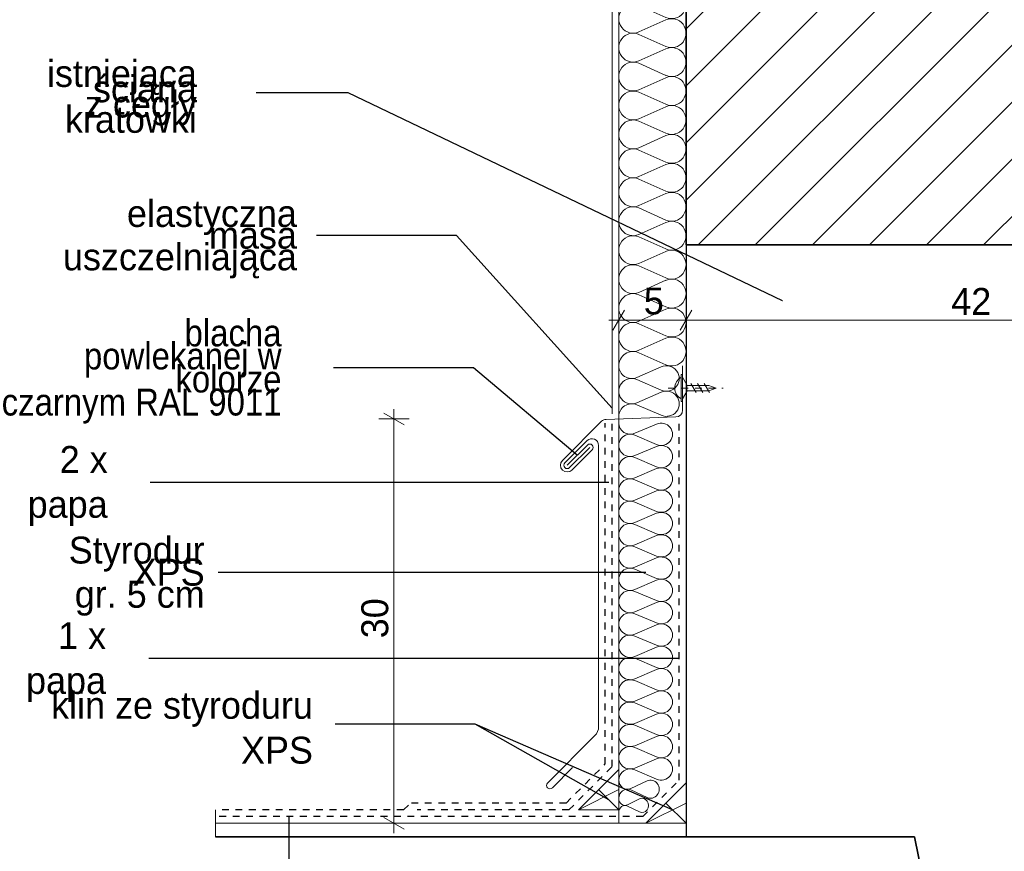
# Model space of a CAD drawing. Extents: x -109972 to -86652, y 98618 to 122888.
# Tile 40 of 74: x -93357 to -92625, y 106397 to 107016. Entities that reach past the tile are written whole.
import ezdxf

# ---------------------------------------------------------------- set-up
doc = ezdxf.new("R2010")
doc.units = 0
doc.header["$MEASUREMENT"] = 0
doc.linetypes.add('Hidden Line', pattern=[10, 5, -5])
doc.linetypes.add('Przerywana', pattern=[40, 20, -20])
for name, color, linetype, lineweight in [('A-Opisy_Nr_Pióra__21', 7, 'Continuous', 13), ('Arch konstrukcja dachu_Nr_Pióra__21', 7, 'Continuous', 13), ('Arch ocieplenie_Nr_Pióra__46', 5, 'Continuous', 13), ('Arch wykończenie_Nr_Pióra__46', 5, 'Continuous', 13), ('Arch wymiary_Nr_Pióra__21', 7, 'Continuous', 13), ('Arch ściany nośne_Nr_Pióra__21', 7, 'Continuous', 13), ('Arch ściany nośne_Nr_Pióra__27', 7, 'Continuous', 35), ('INWENT.ŚCIANY_Nr_Pióra__1', 7, 'Continuous', 25), ('INWENT.ŚCIANY_Nr_Pióra__21', 7, 'Continuous', 13), ('INWENT.ŚCIANY_Nr_Pióra__27', 7, 'Continuous', 35)]:
    doc.layers.add(name, color=color, linetype=linetype, lineweight=lineweight)
doc.layers.add('Arch ocieplenie', color=7, linetype='Continuous')
doc.layers.add('Arch wymiary', color=7, linetype='Continuous')
doc.layers.add('Arch ocieplenie_Nr_Pióra__25', color=7, linetype='Continuous', lineweight=15, true_color=0x40a5ff)
doc.layers.add('Arch stropy_Nr_Pióra__3', color=7, linetype='Continuous', lineweight=18, true_color=0xff6600)
doc.styles.add('GENERATED_STYLE_2', font='txt')
doc.styles.add('GENERATED_STYLE_4', font='txt')
doc.dimstyles.new('GENERATED_STYLE__3', dxfattribs={"dimtxt": 20, "dimasz": 11.4, "dimexe": 0.18, "dimexo": 0, "dimgap": 0.09, "dimtad": 1, "dimdec": 0, "dimlfac": 0.1, "dimzin": 0, "dimdsep": 46, "dimtxsty": 'GENERATED_STYLE_2', "dimblk": 'ARROWHEAD_2', "dimblk1": 'ARROWHEAD_2', "dimblk2": 'ARROWHEAD_2', "dimcen": 0.09, "dimclrd": 7, "dimclre": 7, "dimclrt": 7, "dimazin": 0, "dimtfac": 1, "dimtdec": 4, "dimtmove": 0, "dimatfit": 3, "dimfxl": 0, "dimtolj": 1, "dimtzin": 0, "dimarcsym": 0})
doc.dimstyles.new('GENERATED_STYLE__4', dxfattribs={"dimtxt": 20, "dimasz": 11.4, "dimexe": 0.18, "dimexo": 0, "dimgap": 0.09, "dimtad": 1, "dimtih": 1, "dimtoh": 1, "dimdec": 0, "dimlfac": 0.1, "dimzin": 0, "dimdsep": 46, "dimtxsty": 'GENERATED_STYLE_2', "dimblk": 'ARROWHEAD_2', "dimblk1": 'ARROWHEAD_2', "dimblk2": 'ARROWHEAD_2', "dimcen": 0.09, "dimclrd": 7, "dimclre": 7, "dimclrt": 7, "dimazin": 0, "dimtfac": 1, "dimtdec": 4, "dimtmove": 0, "dimatfit": 3, "dimfxl": 0, "dimtolj": 1, "dimtzin": 0, "dimarcsym": 0})
doc.dimstyles.new('GENERATED_STYLE__5', dxfattribs={"dimtxt": 0.18, "dimasz": 27.36, "dimexe": 0.18, "dimexo": 0.0625, "dimgap": 0.09, "dimtad": 0, "dimtih": 1, "dimtoh": 1, "dimdec": 4, "dimzin": 0, "dimdsep": 46, "dimcen": 0.09, "dimadec": 0, "dimazin": 0, "dimtfac": 1, "dimtdec": 4, "dimtmove": 0, "dimatfit": 3, "dimldrblk": 'ARROWHEAD_5', "dimfxl": 0, "dimtolj": 1, "dimtzin": 0, "dimarcsym": 0})
pattern_1 = [(45, (0, 0), (-21.2132034, 21.2132034), [])]

# ---------------------------------------------------------------- blocks, each defined once
blk = doc.blocks.new('Izolacja cieplna 14_2', base_point=(-92911.92, 106758.25))
at = {"layer": 'Arch ocieplenie_Nr_Pióra__25', "linetype": 'Continuous'}
for p, q in [((-92897.02, 107458.39), (-92876.82, 107467.34)), ((-92876.82, 107447.64), (-92897.02, 107456.59)), ((-92897.02, 107436.88), (-92876.82, 107445.83)), ((-92876.82, 107426.12), (-92897.02, 107435.07)), ((-92897.02, 107415.36), (-92876.82, 107424.31)), ((-92876.82, 107404.61), (-92897.02, 107413.56)), ((-92897.02, 107393.85), (-92876.82, 107402.8)), ((-92876.82, 107383.09), (-92897.02, 107392.04)), ((-92897.02, 107372.33), (-92876.82, 107381.28)), ((-92876.82, 107361.57), (-92897.02, 107370.52)), ((-92897.02, 107350.82), (-92876.82, 107359.77)), ((-92876.82, 107340.06), (-92897.02, 107349.01)), ((-92897.02, 107329.3), (-92876.82, 107338.25)), ((-92876.82, 107318.54), (-92897.02, 107327.49)), ((-92897.02, 107307.79), (-92876.82, 107316.74)), ((-92876.82, 107297.03), (-92897.02, 107305.98)), ((-92897.02, 107286.27), (-92876.82, 107295.22)), ((-92876.82, 107275.51), (-92897.02, 107284.46)), ((-92897.02, 107264.76), (-92876.82, 107273.71)), ((-92876.82, 107254), (-92897.02, 107262.95)), ((-92897.02, 107243.24), (-92876.82, 107252.19)), ((-92876.82, 107232.48), (-92897.02, 107241.43)), ((-92897.02, 107221.73), (-92876.82, 107230.68)), ((-92876.82, 107210.97), (-92897.02, 107219.92)), ((-92897.02, 107200.21), (-92876.82, 107209.16)), ((-92876.82, 107189.45), (-92897.02, 107198.4)), ((-92897.02, 107178.7), (-92876.82, 107187.65)), ((-92876.82, 107167.94), (-92897.02, 107176.89)), ((-92897.02, 107157.18), (-92876.82, 107166.13)), ((-92876.82, 107146.42), (-92897.02, 107155.37)), ((-92897.02, 107135.67), (-92876.82, 107144.62)), ((-92876.82, 107124.91), (-92897.02, 107133.86)), ((-92897.02, 107114.15), (-92876.82, 107123.1)), ((-92876.82, 107103.39), (-92897.02, 107112.34)), ((-92897.02, 107092.64), (-92876.82, 107101.59)), ((-92876.82, 107081.88), (-92897.02, 107090.83)), ((-92897.02, 107071.12), (-92876.82, 107080.07)), ((-92876.82, 107060.36), (-92897.02, 107069.31)), ((-92897.02, 107049.6), (-92876.82, 107058.55)), ((-92876.82, 107038.85), (-92897.02, 107047.8)), ((-92897.02, 107028.09), (-92876.82, 107037.04)), ((-92876.82, 107017.33), (-92897.02, 107026.28)), ((-92897.02, 107006.57), (-92876.82, 107015.52)), ((-92876.82, 106995.82), (-92897.02, 107004.77)), ((-92897.02, 106985.06), (-92876.82, 106994.01)), ((-92876.82, 106974.3), (-92897.02, 106983.25)), ((-92897.02, 106963.54), (-92876.82, 106972.49)), ((-92876.82, 106952.79), (-92897.02, 106961.74)), ((-92897.02, 106942.03), (-92876.82, 106950.98)), ((-92876.82, 106931.27), (-92897.02, 106940.22)), ((-92897.02, 106920.51), (-92876.82, 106929.46)), ((-92876.82, 106909.76), (-92897.02, 106918.71)), ((-92897.02, 106899), (-92876.82, 106907.95)), ((-92876.82, 106888.24), (-92897.02, 106897.19)), ((-92897.02, 106877.48), (-92876.82, 106886.43)), ((-92876.82, 106866.73), (-92897.02, 106875.68)), ((-92897.02, 106855.97), (-92876.82, 106864.92)), ((-92876.82, 106845.21), (-92897.02, 106854.16)), ((-92897.02, 106834.45), (-92876.82, 106843.4)), ((-92876.82, 106823.7), (-92897.02, 106832.65)), ((-92897.02, 106812.94), (-92876.82, 106821.89)), ((-92876.82, 106802.18), (-92897.02, 106811.13)), ((-92897.02, 106791.42), (-92876.82, 106800.37)), ((-92876.82, 106780.67), (-92897.02, 106789.62)), ((-92897.02, 106769.91), (-92876.82, 106778.86)), ((-92876.82, 106759.15), (-92897.02, 106768.1))]:
    blk.add_line(p, q, dxfattribs=at)
for centre, start_param, end_param in [((-92872.56, 107457.49), 2.728799, 6.695979), ((-92901.29, 107468.25), 1.570796, 3.554385), ((-92901.29, 107446.73), 5.870392, 9.837571), ((-92872.56, 107435.97), 2.728799, 6.695979), ((-92901.29, 107425.22), 5.870392, 9.837571), ((-92872.56, 107414.46), 2.728799, 6.695979), ((-92901.29, 107403.7), 5.870392, 9.837571), ((-92872.56, 107392.94), 2.728799, 6.695979), ((-92901.29, 107382.19), 5.870392, 9.837571), ((-92872.56, 107371.43), 2.728799, 6.695979), ((-92901.29, 107360.67), 5.870392, 9.837571), ((-92872.56, 107349.91), 2.728799, 6.695979), ((-92901.29, 107339.16), 5.870392, 9.837571), ((-92872.56, 107328.4), 2.728799, 6.695979), ((-92901.29, 107317.64), 5.870392, 9.837571), ((-92872.56, 107306.88), 2.728799, 6.695979), ((-92901.29, 107296.13), 5.870392, 9.837571), ((-92872.56, 107285.37), 2.728799, 6.695979), ((-92901.29, 107274.61), 5.870392, 9.837571), ((-92872.56, 107263.85), 2.728799, 6.695979), ((-92901.29, 107253.09), 5.870392, 9.837571), ((-92872.56, 107242.34), 2.728799, 6.695979), ((-92901.29, 107231.58), 5.870392, 9.837571), ((-92872.56, 107220.82), 2.728799, 6.695979), ((-92901.29, 107210.06), 5.870392, 9.837571), ((-92872.56, 107199.31), 2.728799, 6.695979), ((-92901.29, 107188.55), 5.870392, 9.837571), ((-92872.56, 107177.79), 2.728799, 6.695979), ((-92901.29, 107167.03), 5.870392, 9.837571), ((-92872.56, 107156.28), 2.728799, 6.695979), ((-92901.29, 107145.52), 5.870392, 9.837571), ((-92872.56, 107134.76), 2.728799, 6.695979), ((-92901.29, 107124), 5.870392, 9.837571), ((-92872.56, 107113.25), 2.728799, 6.695979), ((-92901.29, 107102.49), 5.870392, 9.837571), ((-92872.56, 107091.73), 2.728799, 6.695979), ((-92901.29, 107080.97), 5.870392, 9.837571), ((-92872.56, 107070.22), 2.728799, 6.695979), ((-92901.29, 107059.46), 5.870392, 9.837571), ((-92872.56, 107048.7), 2.728799, 6.695979), ((-92901.29, 107037.94), 5.870392, 9.837571), ((-92872.56, 107027.19), 2.728799, 6.695979), ((-92901.29, 107016.43), 5.870392, 9.837571), ((-92872.56, 107005.67), 2.728799, 6.695979), ((-92901.29, 106994.91), 5.870392, 9.837571), ((-92872.56, 106984.16), 2.728799, 6.695979), ((-92901.29, 106973.4), 5.870392, 9.837571), ((-92872.56, 106962.64), 2.728799, 6.695979), ((-92901.29, 106951.88), 5.870392, 9.837571), ((-92872.56, 106941.13), 2.728799, 6.695979), ((-92901.29, 106930.37), 5.870392, 9.837571), ((-92872.56, 106919.61), 2.728799, 6.695979), ((-92901.29, 106908.85), 5.870392, 9.837571), ((-92872.56, 106898.1), 2.728799, 6.695979), ((-92901.29, 106887.34), 5.870392, 9.837571), ((-92872.56, 106876.58), 2.728799, 6.695979), ((-92901.29, 106865.82), 5.870392, 9.837571), ((-92872.56, 106855.06), 2.728799, 6.695979), ((-92901.29, 106844.31), 5.870392, 9.837571), ((-92872.56, 106833.55), 2.728799, 6.695979), ((-92901.29, 106822.79), 5.870392, 9.837571), ((-92872.56, 106812.03), 2.728799, 6.695979), ((-92901.29, 106801.28), 5.870392, 9.837571), ((-92872.56, 106790.52), 2.728799, 6.695979), ((-92901.29, 106779.76), 5.870392, 9.837571), ((-92872.56, 106769), 2.728799, 6.695979), ((-92901.29, 106758.25), 5.870392, 7.853982)]:
    blk.add_ellipse(centre, major_axis=(0, 10.76), ratio=0.988504, start_param=start_param, end_param=end_param, dxfattribs=at)
blk = doc.blocks.new('Izolacja cieplna 14_17', base_point=(-92911.93, 106450.32))
at = {"layer": 'Arch ocieplenie_Nr_Pióra__46', "linetype": 'Continuous'}
for p, q in [((-92900.01, 106708.15), (-92883.84, 106715.05)), ((-92883.84, 106699.85), (-92900.01, 106706.76)), ((-92900.01, 106691.56), (-92883.84, 106698.46)), ((-92883.84, 106683.26), (-92900.01, 106690.17)), ((-92900.01, 106674.97), (-92883.84, 106681.87)), ((-92883.84, 106666.68), (-92900.01, 106673.58)), ((-92900.01, 106658.38), (-92883.84, 106665.28)), ((-92883.84, 106650.09), (-92900.01, 106656.99)), ((-92900.01, 106641.79), (-92883.84, 106648.69)), ((-92883.84, 106633.5), (-92900.01, 106640.4)), ((-92900.01, 106625.2), (-92883.84, 106632.1)), ((-92883.84, 106616.91), (-92900.01, 106623.81)), ((-92900.01, 106608.61), (-92883.84, 106615.51)), ((-92883.84, 106600.32), (-92900.01, 106607.22)), ((-92900.01, 106592.02), (-92883.84, 106598.92)), ((-92883.84, 106583.73), (-92900.01, 106590.63)), ((-92900.01, 106575.43), (-92883.84, 106582.33)), ((-92883.84, 106567.14), (-92900.01, 106574.04)), ((-92900.01, 106558.84), (-92883.84, 106565.75)), ((-92883.84, 106550.55), (-92900.01, 106557.45)), ((-92900.01, 106542.25), (-92883.84, 106549.16)), ((-92883.84, 106533.96), (-92900.01, 106540.86)), ((-92900.01, 106525.67), (-92883.84, 106532.57)), ((-92883.84, 106517.37), (-92900.01, 106524.27)), ((-92900.01, 106509.08), (-92883.84, 106515.98)), ((-92883.84, 106500.78), (-92900.01, 106507.68)), ((-92900.01, 106492.49), (-92883.84, 106499.39)), ((-92883.84, 106484.19), (-92900.01, 106491.09)), ((-92900.01, 106475.9), (-92883.84, 106482.8)), ((-92883.84, 106467.6), (-92900.01, 106474.5)), ((-92900.01, 106459.31), (-92883.84, 106466.21)), ((-92883.84, 106451.01), (-92900.01, 106457.91))]:
    blk.add_line(p, q, dxfattribs=at)
for centre, start_param, end_param in [((-92903.42, 106715.75), 0, 1.983589), ((-92880.43, 106707.45), 1.158003, 5.125183), ((-92903.42, 106699.16), 4.299595, 8.266774), ((-92880.43, 106690.86), 1.158003, 5.125183), ((-92903.42, 106682.57), 4.299595, 8.266774), ((-92880.43, 106674.27), 1.158003, 5.125183), ((-92903.42, 106665.98), 4.299595, 8.266774), ((-92880.43, 106657.68), 1.158003, 5.125183), ((-92903.42, 106649.39), 4.299595, 8.266774), ((-92880.43, 106641.09), 1.158003, 5.125183), ((-92903.42, 106632.8), 4.299595, 8.266774), ((-92880.43, 106624.5), 1.158003, 5.125183), ((-92903.42, 106616.21), 4.299595, 8.266774), ((-92880.43, 106607.92), 1.158003, 5.125183), ((-92903.42, 106599.62), 4.299595, 8.266774), ((-92880.43, 106591.33), 1.158003, 5.125183), ((-92903.42, 106583.03), 4.299595, 8.266774), ((-92880.43, 106574.74), 1.158003, 5.125183), ((-92903.42, 106566.44), 4.299595, 8.266774), ((-92880.43, 106558.15), 1.158003, 5.125183), ((-92903.42, 106549.85), 4.299595, 8.266774), ((-92880.43, 106541.56), 1.158003, 5.125183), ((-92903.42, 106533.26), 4.299595, 8.266774), ((-92880.43, 106524.97), 1.158003, 5.125183), ((-92903.42, 106516.67), 4.299595, 8.266774), ((-92880.43, 106508.38), 1.158003, 5.125183), ((-92903.42, 106500.08), 4.299595, 8.266774), ((-92880.43, 106491.79), 1.158003, 5.125183), ((-92903.42, 106483.49), 4.299595, 8.266774), ((-92880.43, 106475.2), 1.158003, 5.125183), ((-92903.42, 106466.91), 4.299595, 8.266774), ((-92880.43, 106458.61), 1.158003, 5.125183), ((-92903.42, 106450.32), 4.299596, 6.283185)]:
    blk.add_ellipse(centre, major_axis=(-8.51, 0), ratio=0.975031, start_param=start_param, end_param=end_param, dxfattribs=at)
blk = doc.blocks.new('Izolacja cieplna 14_18', base_point=(-92911.92, 106758.25))
at = {"layer": 'Arch ocieplenie_Nr_Pióra__25', "linetype": 'Continuous'}
for p, q in [((-92880.33, 106757.46), (-92898.51, 106749.66)), ((-92898.51, 106748.08), (-92880.33, 106740.28)), ((-92880.33, 106738.71), (-92898.51, 106730.91)), ((-92898.51, 106729.33), (-92880.33, 106721.53))]:
    blk.add_line(p, q, dxfattribs=at)
for centre, start_param, end_param in [((-92902.35, 106758.25), 3.141593, 5.125182), ((-92876.49, 106748.87), 4.299595, 8.266775), ((-92902.35, 106739.5), 1.158004, 5.125183), ((-92876.49, 106730.12), 4.299595, 8.266775), ((-92902.35, 106720.75), 1.158004, 3.141593)]:
    blk.add_ellipse(centre, major_axis=(9.57, 0), ratio=0.979588, start_param=start_param, end_param=end_param, dxfattribs=at)
blk = doc.blocks.new('Izolacja cieplna 14_19', base_point=(-92911.93, 106450.32))
at = {"layer": 'Arch ocieplenie_Nr_Pióra__46', "linetype": 'Continuous'}
for p, q in [((-92890.86, 106449.75), (-92902.99, 106444.12)), ((-92902.99, 106442.98), (-92890.86, 106437.35))]:
    blk.add_line(p, q, dxfattribs=at)
for centre, start_param, end_param in [((-92888.3, 106443.55), 5.870392, 9.837571), ((-92905.55, 106450.32), 4.712389, 6.695979), ((-92905.55, 106436.78), 2.7288, 4.712389)]:
    blk.add_ellipse(centre, major_axis=(0, -6.77), ratio=0.94285, start_param=start_param, end_param=end_param, dxfattribs=at)
blk = doc.blocks.new('Izolacja cieplna 14_20', base_point=(-92911.93, 106436.78))
at = {"layer": 'Arch ocieplenie_Nr_Pióra__46', "linetype": 'Continuous'}
for p, q in [((-92896.43, 106436.34), (-92905.35, 106431.94)), ((-92905.35, 106431.05), (-92896.43, 106426.65))]:
    blk.add_line(p, q, dxfattribs=at)
for centre, start_param, end_param in [((-92907.23, 106436.78), 4.712389, 6.695979), ((-92894.55, 106431.49), 5.870392, 9.837571), ((-92907.23, 106426.2), 2.7288, 4.712389)]:
    blk.add_ellipse(centre, major_axis=(0, -5.29), ratio=0.887442, start_param=start_param, end_param=end_param, dxfattribs=at)
blk = doc.blocks.new('*D115')
at = {"layer": 'Arch wymiary_Nr_Pióra__21', "linetype": 'Continuous'}
for p, q in [((-93071.59, 106714.52), (-93086.59, 106723.19)), ((-93079.09, 106718.86), (-93079.09, 106726.19)), ((-93067.84, 106718.86), (-93090.34, 106718.86)), ((-93079.09, 106418.25), (-93079.09, 106718.86)), ((-93086.59, 106422.58), (-93071.59, 106413.92)), ((-93067.84, 106418.25), (-93090.34, 106418.25)), ((-93079.09, 106410.91), (-93079.09, 106418.25))]:
    blk.add_line(p, q, dxfattribs=at)
at = {"layer": 'Arch wymiary_Nr_Pióra__21', "insert": (-93083.09, 106555.75), "char_height": 20, "attachment_point": 7, "rotation": 90, "style": 'GENERATED_STYLE_2'}
blk.add_mtext('{30}', dxfattribs=at)
blk = doc.blocks.new('ARROWHEAD_2')
at = {"color": 0, "linetype": 'Continuous', "lineweight": 0}
for p, q in [((-0.378, -0.655), (0.378, 0.655)), ((0, 0), (-1, 0))]:
    blk.add_line(p, q, dxfattribs=at)
blk = doc.blocks.new('*D130')
at = {"layer": 'Arch wymiary_Nr_Pióra__21', "linetype": 'Continuous'}
for p, q in [((-92911.93, 106780.98), (-92911.93, 106803.48)), ((-92861.92, 106780.98), (-92861.92, 106803.48)), ((-92907.6, 106799.73), (-92916.26, 106784.73)), ((-92857.59, 106799.73), (-92866.25, 106784.73)), ((-92919.26, 106792.23), (-92911.93, 106792.23)), ((-92911.93, 106792.23), (-92861.92, 106792.23))]:
    blk.add_line(p, q, dxfattribs=at)
at = {"layer": 'Arch wymiary_Nr_Pióra__21', "char_height": 20, "attachment_point": 7, "style": 'GENERATED_STYLE_2'}
for s, insert in [('{5}', (-92893.33, 106796.23)), ('{42}', (-92664.72, 106796.23)), ('{20}', (-92354.72, 106796.23))]:
    blk.add_mtext(s, dxfattribs=dict(at, insert=insert))
blk = doc.blocks.new('*D131')
at = {"layer": 'Arch wymiary_Nr_Pióra__21', "linetype": 'Continuous'}
for p, q in [((-92861.92, 106780.98), (-92861.92, 106803.48)), ((-92441.92, 106780.98), (-92441.92, 106803.48)), ((-92857.59, 106799.73), (-92866.25, 106784.73)), ((-92437.59, 106799.73), (-92446.25, 106784.73)), ((-92861.92, 106792.23), (-92441.92, 106792.23))]:
    blk.add_line(p, q, dxfattribs=at)
at = {"layer": 'Arch wymiary_Nr_Pióra__21', "char_height": 20, "attachment_point": 7, "style": 'GENERATED_STYLE_2'}
for s, insert in [('{5}', (-92893.33, 106796.23)), ('{42}', (-92664.72, 106796.23)), ('{20}', (-92354.72, 106796.23))]:
    blk.add_mtext(s, dxfattribs=dict(at, insert=insert))
blk = doc.blocks.new('*D132')
at = {"layer": 'Arch wymiary_Nr_Pióra__21', "linetype": 'Continuous'}
for p, q in [((-92441.92, 106780.98), (-92441.92, 106803.48)), ((-92241.92, 106780.98), (-92241.92, 106803.48)), ((-92437.59, 106799.73), (-92446.25, 106784.73)), ((-92246.25, 106784.73), (-92237.59, 106799.73)), ((-92441.92, 106792.23), (-92241.92, 106792.23)), ((-92241.92, 106792.23), (-92234.59, 106792.23))]:
    blk.add_line(p, q, dxfattribs=at)
at = {"layer": 'Arch wymiary_Nr_Pióra__21', "char_height": 20, "attachment_point": 7, "style": 'GENERATED_STYLE_2'}
for s, insert in [('{5}', (-92893.33, 106796.23)), ('{42}', (-92664.72, 106796.23)), ('{20}', (-92354.72, 106796.23))]:
    blk.add_mtext(s, dxfattribs=dict(at, insert=insert))
blk = doc.blocks.new('ARROWHEAD_5')
at = {"color": 0, "linetype": 'Continuous', "lineweight": 0}
blk.add_line((0, 0), (-1, 0), dxfattribs=at)
blk.add_solid([(-1, 0.2679), (0, 0), (-1, -0.2679), (-1, 0.2679)], dxfattribs=at)

msp = doc.modelspace()

# ---------------------------------------------------------------- hatches: boundary and pattern name
at = {"layer": 'Arch ściany nośne_Nr_Pióra__21', "linetype": 'Continuous'}
h = msp.add_hatch(dxfattribs=at)
h.set_pattern_fill('Common_Brick', color=256, style=0, pattern_type=2)
h.set_pattern_definition(pattern_1)
h.paths.add_polyline_path([(-92441.92, 106848.25), (-92441.92, 107268.25), (-92861.92, 107268.25), (-92861.92, 106848.25)], flags=0)
h = msp.add_hatch(dxfattribs=at)
h.set_pattern_fill('Common_Brick', color=256, style=0, pattern_type=2)
h.set_pattern_definition(pattern_1)
h.paths.add_polyline_path([(-92911.93, 106718.86), (-92921.73, 106718.49, 0.196258), (-92916.93, 106726.95), (-92911.85, 106726.91)], flags=0)

# ---------------------------------------------------------------- linework, layer by layer
at = {"layer": 'Arch konstrukcja dachu_Nr_Pióra__21', "linetype": 'Continuous'}
for p, q in [((-92865.42, 106751.79), (-92864.42, 106751.79)), ((-92865.42, 106749.78), (-92865.42, 106751.79)), ((-92864.42, 106731.79), (-92864.42, 106751.79)), ((-92865.42, 106733.79), (-92865.42, 106749.79)), ((-92861.42, 106744.29), (-92864.42, 106749.79)), ((-92861.42, 106739.29), (-92861.42, 106744.29)), ((-92861.42, 106743.79), (-92845.02, 106743.79)), ((-92858.44, 106745.15), (-92854.41, 106738.43)), ((-92853.44, 106745.15), (-92849.41, 106738.43)), ((-92848.44, 106745.15), (-92844.41, 106738.43)), ((-92839.42, 106741.79), (-92845.02, 106743.79)), ((-92861.42, 106739.29), (-92864.42, 106733.79)), ((-92861.42, 106739.79), (-92845.02, 106739.79)), ((-92845.02, 106739.79), (-92839.42, 106741.79)), ((-92865.42, 106731.79), (-92865.42, 106733.79)), ((-92864.42, 106731.79), (-92865.42, 106731.79))]:
    msp.add_line(p, q, dxfattribs=at)
at = {"layer": 'Arch konstrukcja dachu_Nr_Pióra__21', "linetype": 'Hidden Line'}
msp.add_line((-92875.21, 106741.79), (-92834.42, 106741.79), dxfattribs=at)
at = {"layer": 'Arch konstrukcja dachu_Nr_Pióra__21', "linetype": 'Continuous'}
msp.add_arc((-92861.15, 106741.79), 9.07, 118.15092, 241.84908, dxfattribs=at)
at = {"layer": 'Arch stropy_Nr_Pióra__3', "linetype": 'Continuous'}
for p, q in [((-92864.42, 106758.25), (-92864.42, 106725.34)), ((-92924.67, 106717.07), (-92953.79, 106687.94)), ((-92869.46, 106720.34), (-92921.3, 106718.53)), ((-92952.02, 106686.17), (-92935.47, 106702.73)), ((-92935.25, 106699.41), (-92950.26, 106684.4)), ((-92933.49, 106697.64), (-92948.49, 106682.64)), ((-92931.72, 106695.87), (-92946.72, 106680.87)), ((-92926.93, 106490.22), (-92926.93, 106699.19)), ((-92929.86, 106483.14), (-92964.87, 106448.14)), ((-92946.33, 106459.61), (-92961.33, 106444.6))]:
    msp.add_line(p, q, dxfattribs=at)
for centre, radius, start, end in [((-92869.42, 106725.34), 5, 270, 0), ((-92921.13, 106713.53), 5, 92, 135), ((-92931.93, 106699.19), 5, 0, 135), ((-92933.49, 106697.64), 2.5, 315, 135), ((-92950.26, 106684.4), 5, 135, 315), ((-92950.26, 106684.4), 2.5, 135, 315), ((-92936.93, 106490.22), 10, 315, 0), ((-92963.1, 106446.37), 2.5, 135, 315)]:
    msp.add_arc(centre, radius, start, end, dxfattribs=at)
at = {"layer": 'Arch wykończenie_Nr_Pióra__46', "linetype": 'Continuous'}
for p, q in [((-92916.93, 107468.25), (-92916.93, 106722.65)), ((-92911.93, 107468.25), (-92911.93, 106418.25))]:
    msp.add_line(p, q, dxfattribs=at)
at = {"layer": 'Arch ściany nośne_Nr_Pióra__27', "linetype": 'Continuous'}
for p, q in [((-92861.92, 107268.25), (-92861.92, 106848.25)), ((-92861.92, 106848.25), (-92441.92, 106848.25))]:
    msp.add_line(p, q, dxfattribs=at)
at = {"layer": 'INWENT.ŚCIANY_Nr_Pióra__1', "linetype": 'Continuous'}
for p, q in [((-92861.92, 106848.25), (-92861.92, 106408.25)), ((-92441.92, 106848.25), (-92861.92, 106848.25))]:
    msp.add_line(p, q, dxfattribs=at)
at = {"layer": 'INWENT.ŚCIANY_Nr_Pióra__1', "linetype": 'Hidden Line'}
for p, q in [((-92921.93, 106462.39), (-92921.93, 106715.75)), ((-92916.93, 106460.32), (-92916.93, 106715.75)), ((-92866.93, 106450.32), (-92866.93, 106715.75)), ((-92951.07, 106433.25), (-92921.93, 106462.39)), ((-92949, 106428.25), (-92916.93, 106460.32)), ((-92894, 106423.25), (-92866.93, 106450.32)), ((-93071.93, 106428.25), (-93066.93, 106433.25)), ((-92951.07, 106433.25), (-93066.93, 106433.25)), ((-93071.93, 106428.25), (-93211.92, 106428.25)), ((-92894, 106423.25), (-93211.92, 106423.25)), ((-92949, 106428.25), (-93061.93, 106428.25))]:
    msp.add_line(p, q, dxfattribs=at)
at = {"layer": 'INWENT.ŚCIANY_Nr_Pióra__21', "linetype": 'Continuous'}
for p, q in [((-92941.93, 106428.25), (-92911.93, 106458.25)), ((-92911.93, 106428.25), (-92911.93, 106458.25)), ((-92891.92, 106418.25), (-92861.92, 106448.25)), ((-92861.92, 106418.25), (-92861.92, 106448.25)), ((-92941.93, 106428.25), (-92911.93, 106443.25)), ((-92911.93, 106428.25), (-92926.93, 106443.25)), ((-92891.92, 106418.25), (-92861.92, 106433.25)), ((-92861.92, 106418.25), (-92876.92, 106433.25)), ((-92911.93, 106428.25), (-92941.93, 106428.25)), ((-92861.92, 106418.25), (-93211.92, 106418.25)), ((-92861.92, 106418.25), (-92891.92, 106418.25))]:
    msp.add_line(p, q, dxfattribs=at)
at = {"layer": 'INWENT.ŚCIANY_Nr_Pióra__21', "linetype": 'Przerywana'}
msp.add_line((-93211.92, 106428.25), (-93211.92, 105668.24), dxfattribs=at)
at = {"layer": 'INWENT.ŚCIANY_Nr_Pióra__27', "linetype": 'Continuous'}
for p, q in [((-93211.92, 106408.25), (-92861.92, 106408.25)), ((-92861.92, 106408.25), (-92691.92, 106408.25)), ((-92671.92, 106308.25), (-92691.92, 106408.25))]:
    msp.add_line(p, q, dxfattribs=at)

# ---------------------------------------------------------------- block references
at = {"layer": 'Arch ocieplenie', "color": 104, "linetype": 'Continuous', "lineweight": 20, "true_color": 0x029e21}
for name, p in [('Izolacja cieplna 14_2', (-92911.92, 106758.25)), ('Izolacja cieplna 14_18', (-92911.92, 106758.25)), ('Izolacja cieplna 14_17', (-92911.93, 106450.32)), ('Izolacja cieplna 14_19', (-92911.93, 106450.32)), ('Izolacja cieplna 14_20', (-92911.93, 106436.78))]:
    msp.add_blockref(name, p, dxfattribs=at)

# ---------------------------------------------------------------- texts
at = {"layer": 'A-Opisy_Nr_Pióra__21', "linetype": 'Continuous', "char_height": 20, "attachment_point": 6, "style": 'GENERATED_STYLE_4'}
for s, insert, width, line_spacing_factor in [('{istniejąca ściana\\Pz cegły kratówki}', (-93225.65, 106958.49), 169.412, 0.340962), ('{elastyczna\\Pmasa uszczelniająca}', (-93151.3, 106852.43), 213.271, 0.483435), ('{blacha\\Ppowlekanej w kolorze \\Pczarnym RAL 9011}', (-93162.73, 106754.07), 225.883, 0.514144), ('{Styrodur XPS\\Pgr. 5 cm}', (-93219.87, 106601.89), 140.048, 0.492877)]:
    msp.add_mtext(s, dxfattribs=dict(at, insert=insert, width=width, line_spacing_factor=line_spacing_factor))
for s, insert, width in [('{2 x papa}', (-93291.98, 106669.02), 88.4706), ('{1 x papa}', (-93293.2, 106538.04), 88.4706), ('{klin ze styroduru XPS}', (-93139.35, 106489.11), 220.989), ('{klin ze styroduru XPS}', (-93139.35, 106489.11), 220.989)]:
    msp.add_mtext(s, dxfattribs=dict(at, insert=insert, width=width))

# ---------------------------------------------------------------- dimensions: what is measured, and where the dimension line sits
at = {"layer": 'Arch wymiary', "linetype": 'Continuous'}
for p1, p2, picture, middle in [((-92911.93, 106861.37), (-92861.92, 106863.05), '*D130', (-92885.74, 106806.23)), ((-92861.92, 106863.05), (-92441.92, 106860.52), '*D131', (-92649.55, 106806.23)), ((-92441.92, 106860.52), (-92241.92, 106856.31), '*D132', (-92339.55, 106806.23))]:
    dim = msp.add_linear_dim(base=(-92911.93, 106792.23), p1=p1, p2=p2, dimstyle='GENERATED_STYLE__4', dxfattribs=at)
    dim.commit()
    dim.dimension.update_dxf_attribs({"geometry": picture, "text_midpoint": middle})
dim = msp.add_linear_dim(base=(-93079.09, 106418.25), p1=(-92911.93, 106418.25), p2=(-92911.93, 106718.86), angle=90, dimstyle='GENERATED_STYLE__3', dxfattribs=at)
dim.commit()
dim.dimension.update_dxf_attribs({"geometry": '*D115', "text_midpoint": (-93093.09, 106570.93)})

# ---------------------------------------------------------------- leaders
at = {"layer": 'A-Opisy_Nr_Pióra__21', "linetype": 'Continuous', "annotation_type": 0, "has_hookline": 1, "hookline_direction": 1}
for points, text_width in [([(-92790.22, 106806.76), (-93113.08, 106961.29), (-93181.58, 106961.29)], 133.33), ([(-92916.93, 106726.95), (-93032.58, 106855.28), (-93136.69, 106855.28)], 206.67), ([(-92942.75, 106691.91), (-93019.96, 106756.93), (-93124.08, 106756.93)], 195.24), ([(-92919.3, 106671.67), (-93260.27, 106671.67)], 64.76), ([(-92891.93, 106604.57), (-93209.92, 106604.57)], 138.1), ([(-92866.93, 106540.69), (-93261.5, 106540.69)], 64.76), ([(-92919.43, 106435.75), (-93018.63, 106491.79), (-93122.74, 106491.79)], 212.38), ([(-92871.92, 106428.25), (-93018.63, 106491.79), (-93122.74, 106491.79)], 212.38), ([(-93157.38, 106423.25), (-93157.38, 106293.78), (-93261.5, 106293.78)], 64.76)]:
    msp.add_leader(points, dimstyle='GENERATED_STYLE__5', dxfattribs=dict(at, text_width=text_width))

doc.saveas('drawing.dxf')
